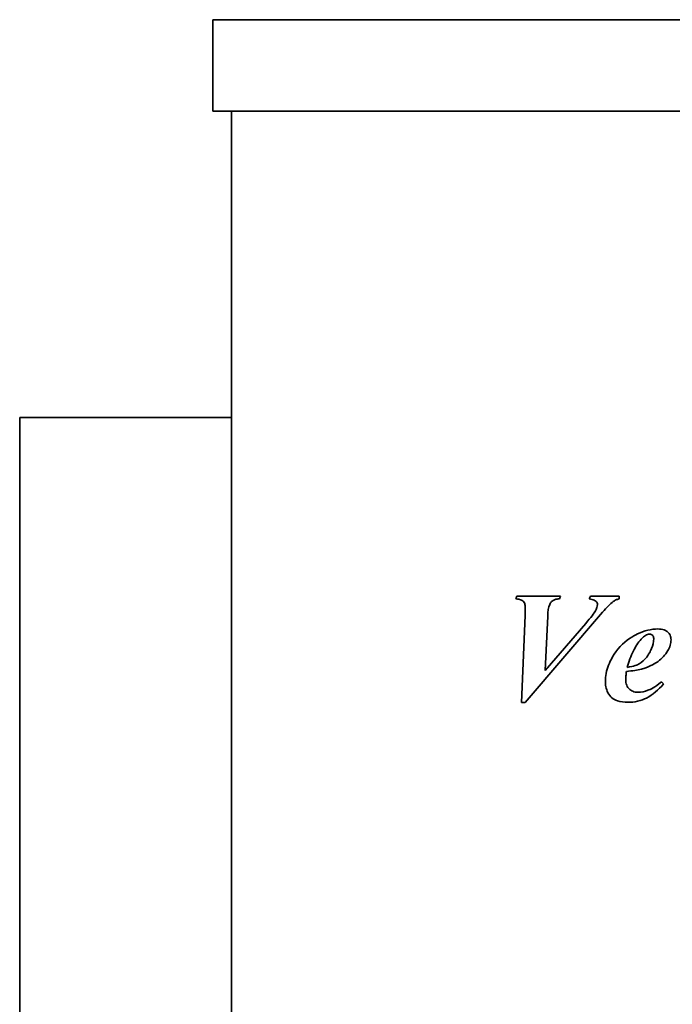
# Model space of a CAD drawing. Header units: millimetres. Extents: x 152 to 688, y 72 to 522.
# Tile 2 of 5: x 152 to 309, y 286 to 522. Entities that reach past the tile are written whole.
import ezdxf

# ---------------------------------------------------------------- set-up
doc = ezdxf.new("R2010")
doc.units = ezdxf.units.MM
doc.header["$LTSCALE"] = 2
doc.layers.add('Krawędzie widoczne(ISO)', color=7, linetype='Continuous', lineweight=35, true_color=0x262659)

msp = doc.modelspace()

# ---------------------------------------------------------------- linework, layer by layer
at = {"layer": 'Krawędzie widoczne(ISO)'}
for p, q in [((198.5, 500.23), (198.5, 522.23)), ((198.5, 522.23), (641.5, 522.23)), ((641.5, 500.23), (198.5, 500.23)), ((203, 500.23), (203, 84.73)), ((152.1, 426.73), (152.1, 176.73)), ((203, 426.73), (152.1, 426.73)), ((271.54, 383.86), (271.31, 383.18)), ((282.04, 383.86), (271.54, 383.86)), ((281.83, 383.18), (282.04, 383.86)), ((289.25, 383.86), (288.98, 383.18)), ((296.15, 383.86), (289.25, 383.86)), ((296.15, 383.18), (296.15, 383.86)), ((273.54, 379.2), (272.72, 358.29)), ((273.54, 358.29), (292.19, 379.96)), ((278.4, 365.97), (278.99, 379)), ((288.14, 377.3), (278.4, 365.97)), ((306.85, 362.78), (306.3, 363.25)), ((272.72, 358.29), (273.54, 358.29))]:
    msp.add_line(p, q, dxfattribs=at)
for points, knots in [([(271.31, 383.18), (271.85, 383.14), (272.34, 383.05), (272.95, 382.76), (273.08, 382.64), (273.3, 382.4), (273.39, 382.23), (273.57, 381.75), (273.6, 381.43), (273.6, 381.12)], [-0.2490147, -0.2490147, -0.2490147, -0.2490147, -0.1895994, -0.1895994, -0.1521457, -0.1521457, -0.0927903, -0.0927903, 0, 0, 0, 0]), ([(278.99, 379), (279.04, 380.15), (279.18, 381.15), (279.6, 382.12), (279.74, 382.33), (280.14, 382.72), (280.39, 382.88), (281.03, 383.13), (281.44, 383.18), (281.83, 383.18)], [-0.4697025, -0.4697025, -0.4697025, -0.4697025, -0.2877002, -0.2877002, -0.2074377, -0.2074377, -0.1194945, -0.1194945, 0, 0, 0, 0]), ([(288.98, 383.18), (289.4, 383.12), (289.83, 383.02), (290.35, 382.79), (290.5, 382.69), (290.74, 382.44), (290.81, 382.33), (290.92, 382.08), (290.94, 381.95), (290.94, 381.82)], [-0.259883, -0.259883, -0.259883, -0.259883, -0.1436378, -0.1436378, -0.0807471, -0.0807471, -0.03994, -0.03994, 0, 0, 0, 0]), ([(294.7, 382.53), (294.9, 382.68), (295.11, 382.81), (295.6, 383.03), (295.88, 383.12), (296.15, 383.18)], [-0.1597151, -0.1597151, -0.1597151, -0.1597151, -0.0854417, -0.0854417, 0, 0, 0, 0]), ([(273.6, 381.12), (273.6, 381.07), (273.59, 380.77), (273.57, 380.18), (273.55, 379.6), (273.54, 379.2)], [-0.1714471, -0.1714471, -0.1714471, -0.1714471, -0.1198501, -0.1198501, 0, 0, 0, 0]), ([(290.94, 381.82), (290.94, 381.58), (290.9, 381.35), (290.71, 380.74), (290.54, 380.42), (290.18, 379.74), (289.34, 378.67), (288.14, 377.3)], [-0.6633217, -0.6633217, -0.6633217, -0.6633217, -0.6203645, -0.6203645, -0.5455503, -0.5455503, 0, 0, 0, 0]), ([(292.19, 379.96), (292.65, 380.49), (293.17, 381.08), (294, 381.93), (294.38, 382.29), (294.7, 382.53)], [-0.2972705, -0.2972705, -0.2972705, -0.2972705, -0.1208247, -0.1208247, 0, 0, 0, 0]), ([(305.49, 375.95), (304.66, 375.95), (303.85, 375.85), (302.2, 375.46), (301.39, 375.16), (299.48, 374.24), (297.87, 373.29), (294.86, 370.06), (294.05, 368.35), (293.12, 365.98), (292.84, 364.63), (292.84, 363.23)], [-1.535949, -1.535949, -1.535949, -1.535949, -1.319391, -1.319391, -1.091451, -1.091451, -0.763345, -0.763345, -0.419332, -0.419332, 0, 0, 0, 0]), ([(308.63, 373.36), (308.63, 373.55), (308.61, 373.74), (308.54, 374.1), (308.49, 374.27), (308.28, 374.73), (308.08, 374.99), (307.71, 375.33), (307.45, 375.55), (306.52, 375.89), (305.99, 375.95), (305.49, 375.95)], [-0.8558076, -0.8558076, -0.8558076, -0.8558076, -0.7040722, -0.7040722, -0.560056, -0.560056, -0.2970004, -0.2970004, -0.1521953, -0.1521953, 0, 0, 0, 0]), ([(304.46, 373.63), (304.46, 372.81), (304.26, 372), (303.72, 370.72), (303.27, 369.75), (302.24, 368.59), (301.68, 368), (300.54, 367.34), (299.8, 367), (298.07, 366.74)], [-7.76471, -7.76471, -7.76471, -7.76471, -4.065446, -4.065446, -1.456197, -1.456197, -0.52465, -0.52465, 0, 0, 0, 0]), ([(298.07, 366.74), (298.47, 368.08), (298.97, 369.44), (300.09, 371.69), (300.71, 372.67), (301.46, 373.5)], [-0.7546689, -0.7546689, -0.7546689, -0.7546689, -0.3358974, -0.3358974, 0, 0, 0, 0]), ([(301.46, 373.5), (301.69, 373.76), (301.95, 374.01), (302.44, 374.39), (302.68, 374.54), (303.1, 374.69), (303.27, 374.73), (303.44, 374.73)], [-0.2371908, -0.2371908, -0.2371908, -0.2371908, -0.1336697, -0.1336697, -0.0521754, -0.0521754, 0, 0, 0, 0]), ([(303.44, 374.73), (303.59, 374.73), (303.73, 374.71), (303.98, 374.6), (304.08, 374.53), (304.23, 374.38), (304.32, 374.28), (304.44, 373.96), (304.46, 373.79), (304.46, 373.63)], [-0.2665624, -0.2665624, -0.2665624, -0.2665624, -0.1782034, -0.1782034, -0.101379, -0.101379, -0.0505535, -0.0505535, 0, 0, 0, 0]), ([(307.85, 370.75), (308.1, 371.15), (308.3, 371.58), (308.57, 372.47), (308.63, 372.91), (308.63, 373.36)], [-0.2776952, -0.2776952, -0.2776952, -0.2776952, -0.1355753, -0.1355753, 0, 0, 0, 0]), ([(301.52, 366.33), (303.72, 366.93), (305.01, 367.82), (306.46, 368.87), (307.24, 369.74), (307.85, 370.75)], [-0.5357769, -0.5357769, -0.5357769, -0.5357769, -0.3549918, -0.3549918, 0, 0, 0, 0]), ([(297.74, 363.8), (297.74, 364.09), (297.76, 364.4), (297.82, 365.05), (297.86, 365.42), (297.91, 365.78)], [-0.1957361, -0.1957361, -0.1957361, -0.1957361, -0.1090517, -0.1090517, 0, 0, 0, 0]), ([(297.91, 365.78), (298.58, 365.84), (299.28, 365.91), (300.46, 366.09), (301.02, 366.2), (301.52, 366.33)], [-0.3602885, -0.3602885, -0.3602885, -0.3602885, -0.1577625, -0.1577625, 0, 0, 0, 0]), ([(292.84, 363.23), (292.84, 362.71), (292.91, 362.2), (293.18, 361.22), (293.39, 360.76), (294.02, 359.76), (294.36, 359.46), (294.81, 359.08), (295.26, 358.86), (296.53, 358.43), (297.44, 358.35), (298.28, 358.35)], [-0.4610379, -0.4610379, -0.4610379, -0.4610379, -0.4432687, -0.4432687, -0.4259714, -0.4259714, -0.4024571, -0.4024571, -0.2518623, -0.2518623, 0, 0, 0, 0]), ([(300.69, 360.76), (300.25, 360.76), (299.82, 360.82), (299.1, 361.13), (298.81, 361.32), (298.37, 361.77), (298.15, 362.05), (297.81, 362.89), (297.74, 363.34), (297.74, 363.8)], [-0.6502662, -0.6502662, -0.6502662, -0.6502662, -0.4405223, -0.4405223, -0.2697724, -0.2697724, -0.1371019, -0.1371019, 0, 0, 0, 0]), ([(298.28, 358.35), (299.06, 358.35), (299.84, 358.43), (301.49, 358.81), (302.19, 359.1), (304.21, 360.13), (305.61, 361.38), (306.85, 362.78)], [-0.9307119, -0.9307119, -0.9307119, -0.9307119, -0.7606828, -0.7606828, -0.5628392, -0.5628392, 0, 0, 0, 0]), ([(306.3, 363.25), (304.68, 361.93), (303.67, 361.46), (302.32, 360.92), (301.52, 360.76), (300.69, 360.76)], [-0.436929, -0.436929, -0.436929, -0.436929, -0.2490199, -0.2490199, 0, 0, 0, 0])]:
    msp.add_open_spline(points, degree=3, knots=knots, dxfattribs=at)

doc.saveas('drawing.dxf')
